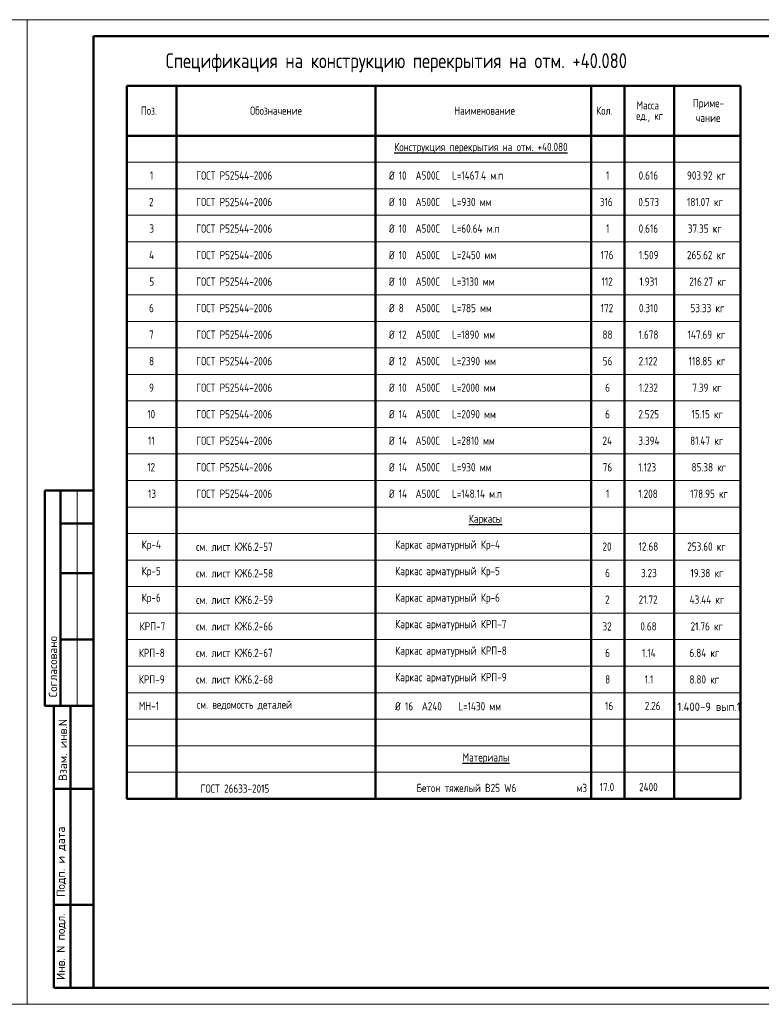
# Model space of a CAD drawing. Header units: millimetres. Extents: x 40580 to 1168286, y -220995 to 81020.
# Tile 98 of 194: x 382840 to 405197, y -128368 to -98668. Entities that reach past the tile are written whole.
import ezdxf

# ---------------------------------------------------------------- set-up
doc = ezdxf.new("R2010")
doc.units = ezdxf.units.MM
doc.layers.add('Standard', color=7, linetype='Continuous', lineweight=25)
doc.layers.add('Позиционная метка номер позиции', color=7, linetype='Continuous', lineweight=13)
doc.styles.add('GOST 2.304', font='isocpeur.ttf', dxfattribs={"width": 0.8})
doc.styles.add('GOST 2.304-81', font='txt')
doc.styles.add('ISOCPEUR', font='isocpeur.ttf')

msp = doc.modelspace()

# ---------------------------------------------------------------- linework, layer by layer
at = {"layer": 'Standard', "color": 7, "linetype": 'Continuous', "lineweight": 50, "transparency": 33554687}
for p, q in [((386068.3, -100668.4), (404568.3, -100668.4)), ((386068.3, -122168.4), (386068.3, -100668.4)), ((387568.3, -100668.4), (387568.3, -122168.4)), ((393568.3, -100668.4), (393568.3, -122168.4)), ((400068.3, -100668.4), (400068.3, -122168.4)), ((401068.3, -100668.4), (401068.3, -122168.4)), ((402568.3, -100668.4), (402568.3, -122168.4)), ((404568.3, -100668.4), (404568.3, -122168.4)), ((386068.3, -102168.4), (404568.3, -102168.4)), ((385068.3, -112868.4), (383595.1, -112868.4)), ((383595.1, -112868.4), (383595.1, -119368.4)), ((383595.1, -112868.4), (383595.1, -119368.4)), ((384068.3, -112868.4), (384068.3, -119368.4)), ((385068.3, -113868.4), (384068.3, -113868.4)), ((385068.3, -115368.4), (384068.3, -115368.4)), ((385068.3, -117368.4), (384068.3, -117368.4)), ((383595.1, -119368.4), (385068.3, -119368.4)), ((383868.3, -127868.4), (383868.3, -119368.4)), ((383868.3, -127868.4), (383868.3, -119368.4)), ((384368.3, -127868.4), (384368.3, -119368.4)), ((383868.3, -121868.4), (385068.3, -121868.4)), ((386068.3, -122168.4), (404568.3, -122168.4)), ((383868.3, -125368.4), (385068.3, -125368.4)), ((385068.3, -127868.4), (383868.3, -127868.4))]:
    msp.add_line(p, q, dxfattribs=at)
at = {"layer": 'Standard', "color": 7, "linetype": 'Continuous', "lineweight": 13, "transparency": 33554687}
for p, q in [((386068.3, -102968.4), (404568.3, -102968.4)), ((386068.3, -102968.4), (386068.3, -103768.4)), ((404568.3, -102968.4), (386068.3, -102968.4)), ((387568.3, -102968.4), (387568.3, -103768.4)), ((393568.3, -102968.4), (393568.3, -103768.4)), ((400068.3, -102968.4), (400068.3, -103768.4)), ((401068.3, -102968.4), (401068.3, -103768.4)), ((402568.3, -102968.4), (402568.3, -103768.4)), ((404568.3, -102968.4), (404568.3, -103768.4)), ((386068.3, -103768.4), (404568.3, -103768.4)), ((404568.3, -103768.4), (386068.3, -103768.4)), ((386068.3, -103768.4), (386068.3, -104568.4)), ((387568.3, -103768.4), (387568.3, -104568.4)), ((393568.3, -103768.4), (393568.3, -104568.4)), ((400068.3, -103768.4), (400068.3, -104568.4)), ((401068.3, -103768.4), (401068.3, -104568.4)), ((402568.3, -103768.4), (402568.3, -104568.4)), ((404568.3, -103768.4), (404568.3, -104568.4)), ((386068.3, -104568.4), (404568.3, -104568.4)), ((404568.3, -104568.4), (386068.3, -104568.4)), ((386068.3, -104568.4), (386068.3, -105368.4)), ((387568.3, -104568.4), (387568.3, -105368.4)), ((393568.3, -104568.4), (393568.3, -105368.4)), ((400068.3, -104568.4), (400068.3, -105368.4)), ((401068.3, -104568.4), (401068.3, -105368.4)), ((402568.3, -104568.4), (402568.3, -105368.4)), ((404568.3, -104568.4), (404568.3, -105368.4)), ((386068.3, -105368.4), (404568.3, -105368.4)), ((404568.3, -105368.4), (386068.3, -105368.4)), ((386068.3, -105368.4), (386068.3, -106168.4)), ((387568.3, -105368.4), (387568.3, -106168.4)), ((393568.3, -105368.4), (393568.3, -106168.4)), ((400068.3, -105368.4), (400068.3, -106168.4)), ((401068.3, -105368.4), (401068.3, -106168.4)), ((402568.3, -105368.4), (402568.3, -106168.4)), ((404568.3, -105368.4), (404568.3, -106168.4)), ((386068.3, -106168.4), (404568.3, -106168.4)), ((404568.3, -106168.4), (386068.3, -106168.4)), ((386068.3, -106168.4), (386068.3, -106968.4)), ((387568.3, -106168.4), (387568.3, -106968.4)), ((393568.3, -106168.4), (393568.3, -106968.4)), ((400068.3, -106168.4), (400068.3, -106968.4)), ((401068.3, -106168.4), (401068.3, -106968.4)), ((402568.3, -106168.4), (402568.3, -106968.4)), ((404568.3, -106168.4), (404568.3, -106968.4)), ((386068.3, -106968.4), (404568.3, -106968.4)), ((404568.3, -106968.4), (386068.3, -106968.4)), ((386068.3, -106968.4), (386068.3, -107768.4)), ((387568.3, -106968.4), (387568.3, -107768.4)), ((393568.3, -106968.4), (393568.3, -107768.4)), ((400068.3, -106968.4), (400068.3, -107768.4)), ((401068.3, -106968.4), (401068.3, -107768.4)), ((402568.3, -106968.4), (402568.3, -107768.4)), ((404568.3, -106968.4), (404568.3, -107768.4)), ((386068.3, -107768.4), (404568.3, -107768.4)), ((404568.3, -107768.4), (386068.3, -107768.4)), ((386068.3, -107768.4), (386068.3, -108568.4)), ((387568.3, -107768.4), (387568.3, -108568.4)), ((393568.3, -107768.4), (393568.3, -108568.4)), ((400068.3, -107768.4), (400068.3, -108568.4)), ((401068.3, -107768.4), (401068.3, -108568.4)), ((402568.3, -107768.4), (402568.3, -108568.4)), ((404568.3, -107768.4), (404568.3, -108568.4)), ((386068.3, -108568.4), (404568.3, -108568.4)), ((404568.3, -108568.4), (386068.3, -108568.4)), ((386068.3, -108568.4), (386068.3, -109368.4)), ((387568.3, -108568.4), (387568.3, -109368.4)), ((393568.3, -108568.4), (393568.3, -109368.4)), ((400068.3, -108568.4), (400068.3, -109368.4)), ((401068.3, -108568.4), (401068.3, -109368.4)), ((402568.3, -108568.4), (402568.3, -109368.4)), ((404568.3, -108568.4), (404568.3, -109368.4)), ((386068.3, -109368.4), (404568.3, -109368.4)), ((404568.3, -109368.4), (386068.3, -109368.4)), ((386068.3, -109368.4), (386068.3, -110168.4)), ((387568.3, -109368.4), (387568.3, -110168.4)), ((393568.3, -109368.4), (393568.3, -110168.4)), ((400068.3, -109368.4), (400068.3, -110168.4)), ((401068.3, -109368.4), (401068.3, -110168.4)), ((402568.3, -109368.4), (402568.3, -110168.4)), ((404568.3, -109368.4), (404568.3, -110168.4)), ((386068.3, -110168.4), (404568.3, -110168.4)), ((404568.3, -110168.4), (386068.3, -110168.4)), ((386068.3, -110168.4), (386068.3, -110968.4)), ((387568.3, -110168.4), (387568.3, -110968.4)), ((393568.3, -110168.4), (393568.3, -110968.4)), ((400068.3, -110168.4), (400068.3, -110968.4)), ((401068.3, -110168.4), (401068.3, -110968.4)), ((402568.3, -110168.4), (402568.3, -110968.4)), ((404568.3, -110168.4), (404568.3, -110968.4)), ((386068.3, -110968.4), (404568.3, -110968.4)), ((386068.3, -110968.4), (404568.3, -110968.4)), ((404568.3, -110968.4), (386068.3, -110968.4)), ((386068.3, -110968.4), (386068.3, -111768.4)), ((387568.3, -110968.4), (387568.3, -111768.4)), ((393568.3, -110968.4), (393568.3, -111768.4)), ((400068.3, -110968.4), (400068.3, -111768.4)), ((401068.3, -110968.4), (401068.3, -111768.4)), ((402568.3, -110968.4), (402568.3, -111768.4)), ((404568.3, -110968.4), (404568.3, -111768.4)), ((386068.3, -111768.4), (404568.3, -111768.4)), ((386068.3, -111768.4), (404568.3, -111768.4)), ((404568.3, -111768.4), (386068.3, -111768.4)), ((386068.3, -112568.4), (404568.3, -112568.4)), ((386068.3, -112568.4), (404568.3, -112568.4)), ((404568.3, -112568.4), (386068.3, -112568.4)), ((386068.3, -112568.4), (386068.3, -113368.4)), ((387568.3, -112568.4), (387568.3, -113368.4)), ((393568.3, -112568.4), (393568.3, -113368.4)), ((400068.3, -112568.4), (400068.3, -113368.4)), ((401068.3, -112568.4), (401068.3, -113368.4)), ((402568.3, -112568.4), (402568.3, -113368.4)), ((404568.3, -112568.4), (404568.3, -113368.4)), ((384568.3, -112868.4), (384568.3, -119368.4)), ((386068.3, -113368.4), (404568.3, -113368.4)), ((386068.3, -113368.4), (404568.3, -113368.4)), ((404568.3, -113368.4), (386068.3, -113368.4)), ((386068.3, -114168.4), (404568.3, -114168.4)), ((386068.3, -114968.4), (404568.3, -114968.4)), ((386068.3, -115768.4), (404568.3, -115768.4)), ((386068.3, -116568.4), (404568.3, -116568.4)), ((386068.3, -117368.4), (404568.3, -117368.4)), ((386068.3, -118168.4), (404568.3, -118168.4)), ((386068.3, -118968.4), (404568.3, -118968.4)), ((386068.3, -119768.4), (404568.3, -119768.4)), ((386068.3, -120568.4), (404568.3, -120568.4)), ((386068.3, -121368.4), (404568.3, -121368.4)), ((386068.3, -122168.4), (404568.3, -122168.4)), ((386068.3, -122168.4), (404568.3, -122168.4)), ((386068.3, -122168.4), (404568.3, -122168.4)), ((386068.3, -122168.4), (404568.3, -122168.4)), ((386068.3, -122168.4), (404568.3, -122168.4)), ((386068.3, -122168.4), (404568.3, -122168.4)), ((386068.3, -122168.4), (404568.3, -122168.4)), ((386068.3, -122168.4), (404568.3, -122168.4)), ((386068.3, -122168.4), (404568.3, -122168.4)), ((386068.3, -122168.4), (404568.3, -122168.4)), ((386068.3, -122168.4), (404568.3, -122168.4)), ((386068.3, -122168.4), (404568.3, -122168.4)), ((386068.3, -122168.4), (404568.3, -122168.4))]:
    msp.add_line(p, q, dxfattribs=at)
for points in [[(341068.3, -128368.4), (383068.3, -128368.4), (383068.3, -98668.4), (341068.3, -98668.4), (341068.3, -128368.4)], [(383068.3, -128368.4), (425068.3, -128368.4), (425068.3, -98668.4), (383068.3, -98668.4), (383068.3, -128368.4)]]:
    msp.add_lwpolyline(points, close=True, dxfattribs=at)
at = {"layer": 'Standard', "color": 7, "linetype": 'Continuous', "lineweight": 50, "transparency": 33554687}
msp.add_lwpolyline([(385068.3, -99168.4), (424568.3, -99168.4), (424568.3, -127868.4), (385068.3, -127868.4), (385068.3, -99168.4)], close=True, dxfattribs=at)

# ---------------------------------------------------------------- texts
at = {"layer": 'Standard', "color": 7, "linetype": 'Continuous', "lineweight": 50, "transparency": 33554687, "insert": (387242.7, -100253.1), "char_height": 450, "width": 14006.671, "attachment_point": 7, "style": 'GOST 2.304-81'}
msp.add_mtext('Спецификация\\~на\\~конструкцию\\~перекрытия\\~на\\~отм.\\~+40.080', dxfattribs=at)
at = {"layer": 'Standard', "color": 7, "linetype": 'Continuous', "lineweight": 25, "transparency": 33554687, "attachment_point": 7}
for s, insert, char_height, width, style in [('Поз.', (386494.2, -101536.2), 250, 613.446, 'GOST 2.304'), ('Обозначение', (389785, -101536.2), 250, 1697.278, 'GOST 2.304'), ('Наименование', (395937.6, -101536.2), 250, 1866.052, 'GOST 2.304'), ('Кол.', (400218.2, -101536.2), 250, 622.388, 'GOST 2.304'), ('Масса', (401434.9, -101377.2), 250, 888.965, 'GOST 2.304'), ('Приме-', (403134.5, -101377.2), 250, 1013.226, 'GOST 2.304'), ('ед.,\\~кг', (401424.5, -101752.2), 250, 906.665, 'GOST 2.304'), ('чание', (403222, -101752.2), 250, 835.693, 'GOST 2.304'), ('{\\LКонструкция\\~перекрытия\\~на\\~отм.\\~+40.080}', (394132.9, -102700.5), 250, 5489.758, 'GOST 2.304'), ('1', (386764.1, -103493.4), 250, 231.561, 'GOST 2.304'), ('ГОСТ\\~Р52544-2006', (388158.3, -103493.4), 250, 2540.601, 'GOST 2.304'), ('Ø', (393968.3, -103493.4), 250, 288.007, 'GOST 2.304'), ('10', (394267.2, -103493.4), 250, 391.394, 'GOST 2.304'), ('А500С', (394775.1, -103493.4), 250, 906.482, 'GOST 2.304'), ('L=1467.4\\~м.п', (395875.8, -103493.4), 250, 1758.936, 'GOST 2.304'), ('1', (400514.1, -103493.4), 250, 231.555, 'GOST 2.304'), ('0.616', (401499.5, -103493.4), 250, 764.343, 'GOST 2.304'), ('903.92\\~кг', (402957.9, -103493.4), 250, 1350.592, 'GOST 2.304'), ('ГОСТ\\~Р52544-2006', (388158.3, -104293.4), 250, 2540.601, 'GOST 2.304'), ('L=930\\~мм', (395875.8, -104293.4), 250, 1261.548, 'GOST 2.304'), ('181.07\\~кг', (402957.9, -104293.4), 250, 1350.592, 'GOST 2.304'), ('2', (386739.1, -104293.4), 250, 284.839, 'GOST 2.304'), ('Ø', (393968.3, -104293.4), 250, 288.007, 'GOST 2.304'), ('10', (394267.2, -104293.4), 250, 391.394, 'GOST 2.304'), ('А500С', (394775.1, -104293.4), 250, 906.482, 'GOST 2.304'), ('316', (400330.8, -104293.4), 250, 604.51, 'GOST 2.304'), ('0.573', (401491.2, -104293.4), 250, 782.22, 'GOST 2.304'), ('3', (386747.5, -105093.4), 250, 267.139, 'GOST 2.304'), ('ГОСТ\\~Р52544-2006', (388158.3, -105093.4), 250, 2540.601, 'GOST 2.304'), ('Ø', (393968.3, -105093.4), 250, 288.007, 'GOST 2.304'), ('10', (394267.2, -105093.4), 250, 391.394, 'GOST 2.304'), ('А500С', (394775.1, -105093.4), 250, 906.482, 'GOST 2.304'), ('L=60.64\\~м.п', (395875.8, -105093.4), 250, 1634.503, 'GOST 2.304'), ('1', (400514.1, -105093.4), 250, 231.555, 'GOST 2.304'), ('0.616', (401499.5, -105093.4), 250, 764.343, 'GOST 2.304'), ('37.35\\~кг', (402982.9, -105093.4), 250, 1297.314, 'GOST 2.304'), ('4', (386739.1, -105893.4), 250, 284.839, 'GOST 2.304'), ('ГОСТ\\~Р52544-2006', (388158.3, -105893.4), 250, 2540.601, 'GOST 2.304'), ('Ø', (393968.3, -105893.4), 250, 288.007, 'GOST 2.304'), ('10', (394267.2, -105893.4), 250, 391.394, 'GOST 2.304'), ('А500С', (394775.1, -105893.4), 250, 906.482, 'GOST 2.304'), ('L=2450\\~мм', (395875.8, -105893.4), 250, 1421.381, 'GOST 2.304'), ('176', (400355.8, -105893.4), 250, 551.233, 'GOST 2.304'), ('1.509', (401507.9, -105893.4), 250, 746.643, 'GOST 2.304'), ('265.62\\~кг', (402957.9, -105893.4), 250, 1350.592, 'GOST 2.304'), ('5', (386747.5, -106693.4), 250, 267.139, 'GOST 2.304'), ('ГОСТ\\~Р52544-2006', (388158.3, -106693.4), 250, 2540.601, 'GOST 2.304'), ('Ø', (393968.3, -106693.4), 250, 288.007, 'GOST 2.304'), ('10', (394267.2, -106693.4), 250, 391.394, 'GOST 2.304'), ('А500С', (394775.1, -106693.4), 250, 906.482, 'GOST 2.304'), ('L=3130\\~мм', (395875.8, -106693.4), 250, 1368.103, 'GOST 2.304'), ('112', (400380.8, -106693.4), 250, 497.943, 'GOST 2.304'), ('1.931', (401524.5, -106693.4), 250, 711.066, 'GOST 2.304'), ('216.27\\~кг', (403024.5, -106693.4), 250, 1208.643, 'GOST 2.304'), ('6', (386739.1, -107493.4), 250, 284.839, 'GOST 2.304'), ('ГОСТ\\~Р52544-2006', (388158.3, -107493.4), 250, 2540.601, 'GOST 2.304'), ('Ø', (393968.3, -107493.4), 250, 288.007, 'GOST 2.304'), ('8', (394267.2, -107493.4), 250, 284.839, 'GOST 2.304'), ('А500С', (394775.1, -107493.4), 250, 906.482, 'GOST 2.304'), ('L=785\\~мм', (395875.8, -107493.4), 250, 1261.548, 'GOST 2.304'), ('172', (400355.8, -107493.4), 250, 551.233, 'GOST 2.304'), ('0.310', (401507.9, -107493.4), 250, 746.643, 'GOST 2.304'), ('53.33\\~кг', (403062, -107493.4), 250, 1137.665, 'GOST 2.304'), ('7', (386739.1, -108293.4), 250, 284.839, 'GOST 2.304'), ('ГОСТ\\~Р52544-2006', (388158.3, -108293.4), 250, 2540.601, 'GOST 2.304'), ('Ø', (393968.3, -108293.4), 250, 288.007, 'GOST 2.304'), ('12', (394267.2, -108293.4), 250, 391.394, 'GOST 2.304'), ('А500С', (394775.1, -108293.4), 250, 906.482, 'GOST 2.304'), ('L=1890\\~мм', (395875.8, -108293.4), 250, 1385.803, 'GOST 2.304'), ('88', (400410, -108293.4), 250, 444.672, 'GOST 2.304'), ('1.678', (401499.5, -108293.4), 250, 764.343, 'GOST 2.304'), ('147.69\\~кг', (402974.5, -108293.4), 250, 1315.021, 'GOST 2.304'), ('8', (386739.1, -109093.4), 250, 284.839, 'GOST 2.304'), ('ГОСТ\\~Р52544-2006', (388158.3, -109093.4), 250, 2540.601, 'GOST 2.304'), ('Ø', (393968.3, -109093.4), 250, 288.007, 'GOST 2.304'), ('12', (394267.2, -109093.4), 250, 391.394, 'GOST 2.304'), ('А500С', (394775.1, -109093.4), 250, 906.482, 'GOST 2.304'), ('L=2390\\~мм', (395875.8, -109093.4), 250, 1421.381, 'GOST 2.304'), ('56', (400418.3, -109093.4), 250, 426.971, 'GOST 2.304'), ('2.122', (401499.5, -109093.4), 250, 764.343, 'GOST 2.304'), ('118.85\\~кг', (403007.9, -109093.4), 250, 1244.043, 'GOST 2.304'), ('9', (386739.1, -109893.4), 250, 284.839, 'GOST 2.304'), ('ГОСТ\\~Р52544-2006', (388158.3, -109893.4), 250, 2540.601, 'GOST 2.304'), ('Ø', (393968.3, -109893.4), 250, 288.007, 'GOST 2.304'), ('10', (394267.2, -109893.4), 250, 391.394, 'GOST 2.304'), ('А500С', (394775.1, -109893.4), 250, 906.482, 'GOST 2.304'), ('L=2000\\~мм', (395875.8, -109893.4), 250, 1439.087, 'GOST 2.304'), ('6', (400489.1, -109893.4), 250, 284.833, 'GOST 2.304'), ('1.232', (401507.9, -109893.4), 250, 746.643, 'GOST 2.304'), ('7.39\\~кг', (403116.2, -109893.4), 250, 1030.92, 'GOST 2.304'), ('10', (386685, -110693.4), 250, 391.394, 'GOST 2.304'), ('ГОСТ\\~Р52544-2006', (388158.3, -110693.4), 250, 2540.601, 'GOST 2.304'), ('Ø', (393968.3, -110693.4), 250, 288.007, 'GOST 2.304'), ('14', (394267.2, -110693.4), 250, 391.394, 'GOST 2.304'), ('А500С', (394775.1, -110693.4), 250, 906.482, 'GOST 2.304'), ('L=2090\\~мм', (395875.8, -110693.4), 250, 1439.087, 'GOST 2.304'), ('6', (400489.1, -110693.4), 250, 284.833, 'GOST 2.304'), ('2.525', (401491.2, -110693.4), 250, 782.22, 'GOST 2.304'), ('15.15\\~кг', (403095.4, -110693.4), 250, 1066.504, 'GOST 2.304'), ('11', (386710, -111493.4), 250, 338.11, 'GOST 2.304'), ('ГОСТ\\~Р52544-2006', (388158.3, -111493.4), 250, 2540.601, 'GOST 2.304'), ('Ø', (393968.3, -111493.4), 250, 288.007, 'GOST 2.304'), ('14', (394267.2, -111493.4), 250, 391.394, 'GOST 2.304'), ('А500С', (394775.1, -111493.4), 250, 906.482, 'GOST 2.304'), ('L=2810\\~мм', (395875.8, -111493.4), 250, 1385.803, 'GOST 2.304'), ('24', (400410, -111493.4), 250, 444.672, 'GOST 2.304'), ('3.394', (401491.2, -111493.4), 250, 782.22, 'GOST 2.304'), ('81.47\\~кг', (403053.7, -111493.4), 250, 1155.182, 'GOST 2.304'), ('12', (386685, -112293.4), 250, 391.394, 'GOST 2.304'), ('ГОСТ\\~Р52544-2006', (388158.3, -112293.4), 250, 2540.601, 'GOST 2.304'), ('Ø', (393968.3, -112293.4), 250, 288.007, 'GOST 2.304'), ('14', (394267.2, -112293.4), 250, 391.394, 'GOST 2.304'), ('А500С', (394775.1, -112293.4), 250, 906.482, 'GOST 2.304'), ('L=930\\~мм', (395875.8, -112293.4), 250, 1261.548, 'GOST 2.304'), ('76', (400416.1, -112293.4), 250, 284.833, 'GOST 2.304'), ('1.123', (401491.2, -112293.4), 250, 782.22, 'GOST 2.304'), ('85.38\\~кг', (403095.4, -112293.4), 250, 1066.504, 'GOST 2.304'), ('13', (386710, -113093.4), 250, 338.11, 'GOST 2.304'), ('ГОСТ\\~Р52544-2006', (388158.3, -113093.4), 250, 2540.601, 'GOST 2.304'), ('Ø', (393968.3, -113093.4), 250, 288.007, 'GOST 2.304'), ('14', (394267.2, -113093.4), 250, 391.394, 'GOST 2.304'), ('А500С', (394775.1, -113093.4), 250, 906.482, 'GOST 2.304'), ('L=148.14\\~м.п', (395875.8, -113093.4), 250, 1634.503, 'GOST 2.304'), ('1', (400514.1, -113093.4), 250, 231.555, 'GOST 2.304'), ('1.208', (401491.2, -113093.4), 250, 782.22, 'GOST 2.304'), ('178.95\\~кг', (403053.7, -113093.4), 250, 1155.182, 'GOST 2.304'), ('{\\LКаркасы}', (396378.4, -113912.8), 250, 1563.892, 'GOST 2.304'), ('см.\\~лист\\~КЖ6.2-57', (388158.3, -114693.4), 250, 2487.518, 'GOST 2.304'), ('Каркас\\~арматурный\\~Кр-4', (394158.3, -114693.4), 250, 3322.644, 'GOST 2.304'), ('253.60\\~кг', (402966.2, -114685.1), 250, 1332.898, 'GOST 2.304'), ('Кр-4', (386518.3, -114693.4), 250, 728.955, 'GOST 2.304'), ('20', (400410, -114685.1), 250, 444.672, 'GOST 2.304'), ('12.68', (401499.5, -114685.1), 250, 764.343, 'GOST 2.304'), ('Кр-5', (386518.3, -115493.4), 250, 711.255, 'GOST 2.304'), ('см.\\~лист\\~КЖ6.2-58', (388158.3, -115493.4), 250, 2487.518, 'GOST 2.304'), ('Каркас\\~арматурный\\~Кр-5', (394158.3, -115493.4), 250, 3304.95, 'GOST 2.304'), ('6', (400489.1, -115485.1), 250, 284.833, 'GOST 2.304'), ('3.23', (401570.4, -115485.1), 250, 622.388, 'GOST 2.304'), ('19.38\\~кг', (403062, -115485.1), 250, 1137.476, 'GOST 2.304'), ('Кр-6', (386518.3, -116293.4), 250, 728.955, 'GOST 2.304'), ('см.\\~лист\\~КЖ6.2-59', (388158.3, -116293.4), 250, 2487.518, 'GOST 2.304'), ('Каркас\\~арматурный\\~Кр-6', (394158.3, -116293.4), 250, 3322.644, 'GOST 2.304'), ('2', (400489.1, -116285.1), 250, 284.833, 'GOST 2.304'), ('21.72', (401499.5, -116285.1), 250, 764.343, 'GOST 2.304'), ('43.44\\~кг', (403037, -116285.1), 250, 1190.765, 'GOST 2.304'), ('КРП-7', (386455.8, -117093.4), 250, 906.482, 'GOST 2.304'), ('см.\\~лист\\~КЖ6.2-66', (388158.3, -117093.4), 250, 2505.206, 'GOST 2.304'), ('Каркас\\~арматурный\\~КРП-7', (394158.3, -117093.4), 250, 3500.183, 'GOST 2.304'), ('32', (400410, -117093.4), 250, 426.971, 'GOST 2.304'), ('0.68', (401551.6, -117093.4), 250, 657.782, 'GOST 2.304'), ('21.76\\~кг', (403066.2, -117093.4), 250, 1155.182, 'GOST 2.304'), ('КРП-8', (386430.8, -117893.4), 250, 906.488, 'GOST 2.304'), ('см.\\~лист\\~КЖ6.2-67', (388158.3, -117893.4), 250, 2505.206, 'GOST 2.304'), ('Каркас\\~арматурный\\~КРП-8', (394158.3, -117893.4), 250, 3500.183, 'GOST 2.304'), ('6', (400489.1, -117893.4), 250, 284.833, 'GOST 2.304'), ('1.14', (401603.7, -117893.4), 250, 551.227, 'GOST 2.304'), ('6.84\\~кг', (403032.9, -117893.4), 250, 1048.615, 'GOST 2.304'), ('КРП-9', (386430.8, -118693.4), 250, 906.488, 'GOST 2.304'), ('см.\\~лист\\~КЖ6.2-68', (388158.3, -118693.4), 250, 2505.206, 'GOST 2.304'), ('Каркас\\~арматурный\\~КРП-9', (394158.3, -118693.4), 250, 3500.183, 'GOST 2.304'), ('8', (400489.1, -118693.4), 250, 284.833, 'GOST 2.304'), ('1.1', (401682.9, -118693.4), 250, 391.4, 'GOST 2.304'), ('8.80\\~кг', (403032.9, -118693.4), 250, 1048.615, 'GOST 2.304'), ('см.\\~ведомость деталей', (388183.3, -119493.4), 250, 3897.6, 'GOST 2.304'), ('МН-1', (386430.8, -119493.4), 250, 906.488, 'GOST 2.304'), ('16', (400489.1, -119493.4), 250, 284.833, 'GOST 2.304'), ('2.26', (401682.9, -119493.4), 250, 391.4, 'GOST 2.304'), ('\\W0.93;1.400-9 вып.1', (402668.8, -119518.1), 250, 2030.45, 'GOST 2.304'), ('{\\LМатериалы}', (396190.9, -121112.8), 250, 1528.503, 'GOST 2.304'), ('ГОСТ\\~26633-2015', (388292, -121986.2), 250, 2309.802, 'GOST 2.304'), ('Бетон\\~тяжелый\\~В25\\~W6', (394806.9, -121967.2), 250, 3198.016, 'GOST 2.304'), ('м3', (399627.4, -121967.2), 250, 426.984, 'GOST 2.304'), ('17.0', (400326.7, -121940.5), 250, 604.498, 'GOST 2.304'), ('2400', (401513.6, -121940.5), 250, 764.349, 'GOST 2.304'), ('Московская\\~область,\\~городской\\~округ\\~Звенигород,\\~район\\~', (372572.3, -124201.4), 270, 8136.208, 'GOST 2.304-81')]:
    msp.add_mtext(s, dxfattribs=dict(at, insert=insert, char_height=char_height, width=width, style=style))
at = {"layer": 'Standard', "color": 7, "linetype": 'Continuous', "lineweight": 50, "transparency": 33554687, "char_height": 250, "attachment_point": 7, "rotation": 90, "style": 'ISOCPEUR'}
for s, insert, width in [('\\A1;{\\fISOCPEUR|i0|b0;\\H250.000000;\\W1.000000;\\C7;Согласовано}\\P', (383968.3, -119107), 2071.875), ('\\A1;{\\fISOCPEUR|i0|b0;\\H250.000000;\\W1.000000;\\C7;Взам. инв.N}\\P', (384266.2, -121632.6), 1909.099), ('\\A1;{\\fISOCPEUR|i0|b0;\\H250.000000;\\W1.000000;\\C7;Подп. и дата}\\P', (384242.6, -125126.3), 2197.059), ('\\A1;{\\fISOCPEUR|i0|b0;\\H250.000000;\\W1.000000;\\C7;Инв. N подл.}\\P', (384242.6, -127634.4), 2021.795)]:
    msp.add_mtext(s, dxfattribs=dict(at, insert=insert, width=width))
at = {"layer": 'Позиционная метка номер позиции', "color": 7, "linetype": 'Continuous', "lineweight": 25, "transparency": 33554687, "char_height": 250, "attachment_point": 7, "style": 'GOST 2.304'}
for s, insert, width in [('Ø', (394157.1, -119503.5), 288.007), ('16', (394456.1, -119503.5), 391.394), ('А240', (394963.9, -119503.5), 906.482), ('L=1430\\~мм', (396064.7, -119503.5), 1385.803)]:
    msp.add_mtext(s, dxfattribs=dict(at, insert=insert, width=width))

doc.saveas('drawing.dxf')
